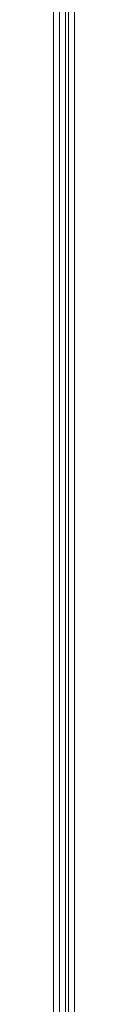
# Model space of a CAD drawing. Header units: millimetres. Extents: x -41968 to 54113, y -9946 to 101810.
# Tile 2 of 174: x -38451 to -38436, y 4912 to 5608. Entities that reach past the tile are written whole.
import ezdxf

# ---------------------------------------------------------------- set-up
doc = ezdxf.new("R2010")
doc.units = ezdxf.units.MM
doc.layers.add('CERNA', color=7, linetype='Continuous', lineweight=15)
doc.layers.add('UT-potrubi_privodni', color=3, linetype='Continuous', lineweight=50)

# ---------------------------------------------------------------- blocks, each defined once
blk = doc.blocks.new('CONDENSINOX_50_2')
at = {"layer": 'CERNA'}
for points in [[(96.09, 215.35), (96.09, 3769.46)], [(100.38, 3769.46), (100.38, 213.23)], [(104.66, 3769.46), (104.66, 215.35)], [(106.79, 211.07), (106.79, 3769.46)], [(111.07, 3769.46), (111.07, 215.35)]]:
    blk.add_lwpolyline(points, dxfattribs=at)

msp = doc.modelspace()

# ---------------------------------------------------------------- block references
at = {"layer": 'UT-potrubi_privodni', "ltscale": 10}
msp.add_blockref('CONDENSINOX_50_2', (-38547.543, 2993.713), dxfattribs=at)

doc.saveas('drawing.dxf')
